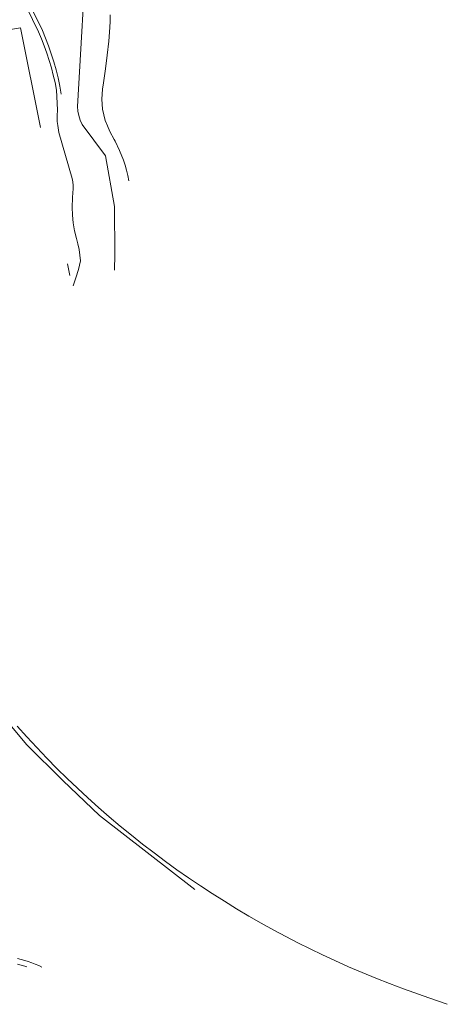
# Model space of a CAD drawing. Header units: metres. Extents: x 196790 to 198335, y 354523 to 356036.
# Tile 77 of 105: x 198107 to 198335, y 354546 to 355073. Entities that reach past the tile are written whole.
import ezdxf

# ---------------------------------------------------------------- set-up
doc = ezdxf.new("R2010")
doc.units = ezdxf.units.M
doc.linetypes.add('DGN Style 2', pattern=[186.027128, 111.616277, -74.410851])
for name, color, linetype, lineweight in [('kant asfaltverharding', 252, 'Continuous', 18), ('kant tegelverharding', 252, 'Continuous', 18), ('kant water', 252, 'Continuous', 18), ('raster', 252, 'Continuous', 18), ('spoorrail', 252, 'Continuous', 18), ('vlakafsluiter groen', 252, 'DGN Style 2', 18)]:
    doc.layers.add(name, color=color, linetype=linetype, lineweight=lineweight)

msp = doc.modelspace()

# ---------------------------------------------------------------- linework, layer by layer
at = {"layer": 'kant asfaltverharding', "flags": 128}
for points in [[(198128.816, 355032.693), (198128.01, 355037.077), (198127.072, 355041.44), (198126.003, 355045.777), (198124.804, 355050.082), (198123.476, 355054.35), (198122.021, 355058.573), (198120.442, 355062.747), (198118.741, 355066.867), (198108.446, 355088.1), (198107.759, 355089.233), (198106.858, 355090.235), (198105.784, 355091.05), (198104.599, 355091.641), (198100.14, 355093.066), (198079.081, 355100.205), (198060.517, 355106.51), (198059.078, 355107.12), (198057.73, 355107.944), (198056.519, 355108.96), (198055.484, 355110.131)], [(198135.191, 354930.258), (198136.602, 354934.543), (198137.972, 354939.022), (198139.033, 354943.584), (198138.793, 354946.636), (198138.355, 354949.673), (198137.721, 354952.675), (198136.896, 354955.624), (198135.893, 354959.733), (198135.185, 354963.915), (198134.78, 354968.136), (198134.679, 354972.365), (198134.798, 354977.341), (198134.968, 354980.105), (198135.106, 354982.006), (198135.098, 354983.917), (198134.944, 354985.823), (198134.646, 354987.705), (198127.443, 355012.244), (198126.87, 355016.029), (198126.619, 355018.215), (198126.537, 355021.265), (198126.78, 355024.467), (198126.277, 355034.929), (198125.474, 355038.933), (198124.553, 355042.917), (198123.513, 355046.875), (198122.357, 355050.803), (198121.085, 355054.695), (198119.7, 355058.546), (198118.203, 355062.351), (198116.596, 355066.105), (198106.869, 355086.403)], [(198154.854, 355075.147), (198154.929, 355071.804), (198154.757, 355068.474), (198154.153, 355061.044), (198153.375, 355053.627), (198152.425, 355046.231), (198151.303, 355038.861), (198150.75, 355035.432), (198150.577, 355032.785), (198150.532, 355030.129), (198150.616, 355027.474), (198150.828, 355024.83), (198151.469, 355021.75), (198152.328, 355018.716), (198153.401, 355015.75), (198154.678, 355012.875), (198157.08, 355008.538), (198157.522, 355007.715), (198159.955, 355002.705), (198162.036, 354997.539), (198162.891, 354994.803), (198163.646, 354992.035), (198164.298, 354989.241), (198164.846, 354986.427)], [(198105.458, 354567.363), (198107.386, 354566.893), (198109.345, 354566.3), (198110.384, 354565.958)]]:
    msp.add_lwpolyline(points, dxfattribs=at)
at = {"layer": 'kant tegelverharding', "flags": 128}
msp.add_lwpolyline([(198105.396, 354570.472), (198107.36, 354570.012), (198109.261, 354569.469), (198111.196, 354568.872), (198113.069, 354568.224), (198114.923, 354567.485), (198116.758, 354566.647), (198118.35, 354565.866)], dxfattribs=at)
at = {"layer": 'kant water', "flags": 128}
msp.add_lwpolyline([(198056.967, 355146.904), (198059.095, 355145.771), (198111.861, 355147.304), (198138.336, 355139.505), (198143.569, 355132.878), (198142.906, 355118.804), (198143.311, 355118.006), (198143.27, 355116.593), (198142.649, 355115.864), (198137.419, 355026.216), (198137.606, 355023.732), (198138.093, 355021.27), (198138.874, 355018.886), (198139.929, 355016.629), (198152.509, 354999.748), (198157.14, 354972.656), (198157.217, 354972.275), (198157.356, 354947.043), (198157.166, 354938.568)], dxfattribs=at)
at = {"layer": 'raster', "flags": 128}
msp.add_lwpolyline([(198200.218, 354607.353), (198149.186, 354647.015), (198129.608, 354665.607), (198110.304, 354684.947), (198090.759, 354708.029), (198074.507, 354728.653), (198059.423, 354748.377)], dxfattribs=at)
at = {"layer": 'spoorrail', "flags": 128}
msp.add_lwpolyline([(198105.242, 354694.757), (198110.441, 354688.963), (198115.724, 354683.245), (198121.09, 354677.606), (198126.439, 354672.168), (198131.87, 354666.814), (198137.384, 354661.543), (198142.978, 354656.358), (198148.651, 354651.26), (198154.439, 354646.207), (198160.306, 354641.247), (198166.251, 354636.379), (198172.271, 354631.605), (198178.366, 354626.927), (198184.456, 354622.385), (198190.614, 354617.936), (198196.839, 354613.581), (198203.128, 354609.321), (198209.482, 354605.156), (198215.935, 354601.056), (198222.45, 354597.052), (198229.023, 354593.147), (198235.654, 354589.34), (198242.341, 354585.633), (198248.767, 354582.189), (198255.24, 354578.835), (198261.761, 354575.574), (198268.326, 354572.404), (198274.936, 354569.328), (198282.166, 354566.102), (198289.444, 354562.983), (198296.766, 354559.972), (198304.132, 354557.069), (198311.54, 354554.275), (198325.12, 354549.367), (198334.992, 354545.975)], dxfattribs=at)
at = {"layer": 'vlakafsluiter groen', "flags": 128}
msp.add_lwpolyline([(198050.54, 355058.903), (198107.057, 355068.273), (198133.442, 354935.777)], dxfattribs=at)

doc.saveas('drawing.dxf')
